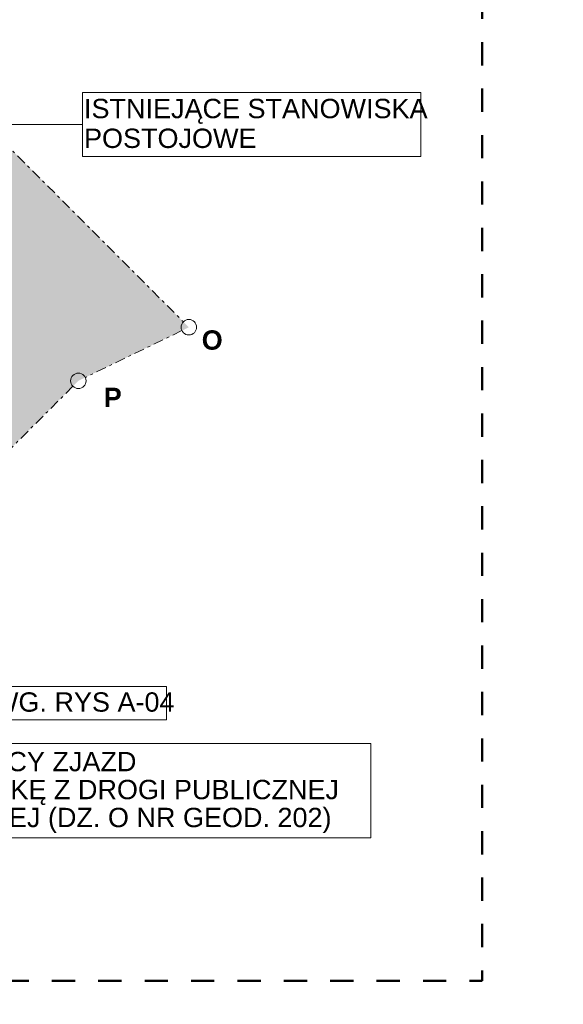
# Model space of a CAD drawing. Header units: millimetres. Extents: x 85983 to 6689246, y 628102 to 1220745.
# Tile 6 of 19: x 730829 to 758952, y 780131 to 831048. Entities that reach past the tile are written whole.
import ezdxf
from ezdxf.xclip import XClip

# ---------------------------------------------------------------- set-up
doc = ezdxf.new("R2010")
doc.units = ezdxf.units.MM
doc.header["$MEASUREMENT"] = 0
doc.header["$XCLIPFRAME"] = 0
doc.linetypes.add('Przerywana długa 2', pattern=[2400, 1200, -1200])
doc.linetypes.add('Przerywana podwójnie', pattern=[1093.611073, 529.166651, -211.666656, 141.111112, -211.666656])
doc.layers.add('2D - Rysunki i Obrazki', color=7, linetype='Continuous')
doc.layers.add('__ Granica opracowania', color=7, linetype='Continuous')
for name, color, linetype, lineweight in [('__ Granica opracowania_Nr_pióra__20', 1, 'Continuous', 13), ('__ Granica opracowania_Nr_pióra__26', 5, 'Continuous', 50), ('Opisy - Etykiety_Nr_pióra__1', 7, 'Continuous', 13), ('Opisy - Etykiety_Nr_pióra__20', 1, 'Continuous', 13), ('SKMBT_C28023102512110_2_0_Nr_pióra__1', 7, 'Continuous', 13)]:
    doc.layers.add(name, color=color, linetype=linetype, lineweight=lineweight)
doc.layers.add('__ Powierzchnia biologicznie czynna (las)_Nr_pióra__93', color=7, linetype='Continuous', lineweight=13, true_color=0xb5b54a)
doc.styles.add('STYL_AUTOMATYCZNY_1', font='arial.ttf')
doc.styles.add('STYL_AUTOMATYCZNY_2', font='arial.ttf')
doc.dimstyles.new('STYL_AUTOMATYCZNY__3', dxfattribs={"dimtxt": 0.18, "dimasz": 912, "dimexe": 0.18, "dimexo": 0.0625, "dimgap": 0, "dimtad": 0, "dimtih": 1, "dimtoh": 1, "dimdec": 4, "dimzin": 0, "dimdsep": 46, "dimcen": 0.09, "dimadec": 0, "dimazin": 0, "dimtfac": 1, "dimtdec": 4, "dimtmove": 0, "dimatfit": 3, "dimldrblk": 'ARROWHEAD_11', "dimfxl": 1, "dimtolj": 1, "dimtzin": 0, "dimarcsym": 0})
picture_1 = doc.add_image_def('image1.tif', size_in_pixel=(12377, 8750))

# ---------------------------------------------------------------- blocks, each defined once
blk = doc.blocks.new('Rysunek_1_2', base_point=(505117, 924424))
at = {"layer": 'SKMBT_C28023102512110_2_0_Nr_pióra__1', "color": 7, "lineweight": 13}
image = blk.add_image(picture_1, insert=(85983, 628102), size_in_units=(838268, 592643), dxfattribs=at)
image.set_boundary_path([(-0.5, -0.5), (12376.5, 8749.5)])
blk = doc.blocks.new('Linia_2_4', base_point=(724250, 830476))
at = {"layer": '__ Granica opracowania_Nr_pióra__20', "color": 1, "linetype": 'Przerywana podwójnie', "lineweight": 13}
blk.add_line((724532, 830193), (739299, 815427), dxfattribs=at)
at = {"layer": '__ Granica opracowania_Nr_pióra__20', "color": 1, "linetype": 'Continuous', "lineweight": 13}
for centre in [(724250, 830476), (739582, 815144)]:
    blk.add_circle(centre, 400, dxfattribs=at)
blk = doc.blocks.new('Linia_3_4', base_point=(739582, 815144))
at = {"layer": '__ Granica opracowania_Nr_pióra__20', "color": 1, "linetype": 'Przerywana podwójnie', "lineweight": 13}
blk.add_line((739222, 814969), (734226, 812549), dxfattribs=at)
at = {"layer": '__ Granica opracowania_Nr_pióra__20', "color": 1, "linetype": 'Continuous', "lineweight": 13}
for centre in [(739582, 815144), (733866, 812374)]:
    blk.add_circle(centre, 400, dxfattribs=at)
blk = doc.blocks.new('Linia_4_4', base_point=(733866, 812374))
at = {"layer": '__ Granica opracowania_Nr_pióra__20', "color": 1, "linetype": 'Przerywana podwójnie', "lineweight": 13}
blk.add_line((733583, 812091), (716932, 795440), dxfattribs=at)
at = {"layer": '__ Granica opracowania_Nr_pióra__20', "color": 1, "linetype": 'Continuous', "lineweight": 13}
for centre in [(733866, 812374), (716649, 795157)]:
    blk.add_circle(centre, 400, dxfattribs=at)
blk = doc.blocks.new('ARROWHEAD_11')
at = {"color": 0, "linetype": 'Continuous', "lineweight": 0}
blk.add_line((0, 0), (-1, 0), dxfattribs=at)
at = {"color": 0, "linetype": 'Continuous', "lineweight": 0, "const_width": 0.25, "flags": 128}
blk.add_lwpolyline([(-0.125, 0, 1), (0.125, 0, 1)], format="xyb", close=True, dxfattribs=at)

msp = doc.modelspace()

# ---------------------------------------------------------------- hatches: boundary and pattern name
at = {"layer": '__ Powierzchnia biologicznie czynna (las)_Nr_pióra__93', "linetype": 'Continuous', "lineweight": 0, "true_color": 0x5a5a25}
msp.add_hatch(color=59, dxfattribs=at).paths.add_polyline_path([(248124.203, 749057.088), (257038.48, 749303.325), (256679.938, 745964.291), (271820.615, 746636.469), (363669.04, 798799.998), (401784.659, 816869.624), (454017.172, 839738.995), (499755.914, 853573.553), (605632.631, 846232.767), (657300.469, 832398.21), (707111.986, 809095.826), (712564.902, 814548.742), (716100.436, 818084.275), (725717.088, 808467.623), (720413.787, 803164.322), (722535.108, 801043.002), (733866.166, 812374.06), (739581.61, 815143.898), (724249.514, 830475.994), (706096.272, 812322.752), (658823.867, 833839.652), (606449.744, 847984.488), (499216.595, 856012.639), (453723.744, 842441.242), (402253.969, 820244.177), (362738.042, 801727.052), (271566.348, 750035.753), (248124.203, 749338.611)])

# ---------------------------------------------------------------- linework, layer by layer
at = {"layer": '__ Granica opracowania_Nr_pióra__26', "color": 5, "linetype": 'Przerywana długa 2', "lineweight": 50, "flags": 128}
msp.add_lwpolyline([(687573.448, 839497.739), (754760.8, 839497.739), (754760.8, 781350.141), (687573.448, 781350.141)], close=True, dxfattribs=at)

# ---------------------------------------------------------------- block references
at = {"layer": '2D - Rysunki i Obrazki', "color": 151, "linetype": 'Continuous', "lineweight": 13, "true_color": 0x80c2ff}
ref = msp.add_blockref('Rysunek_1_2', (505117.46, 924423.537), dxfattribs=at)
XClip(ref).set_block_clipping_path([(85983.4166999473, 628101.9790052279), (924251.5038686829, 1220745.0959693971)])
at = {"layer": '__ Granica opracowania', "color": 1, "linetype": 'Przerywana podwójnie', "lineweight": 13}
for name, p in [('Linia_2_4', (724249.514, 830475.994)), ('Linia_3_4', (739581.61, 815143.898)), ('Linia_4_4', (733866.166, 812374.06))]:
    msp.add_blockref(name, p, dxfattribs=at)

# ---------------------------------------------------------------- texts
at = {"layer": 'Opisy - Etykiety_Nr_pióra__20', "color": 1, "linetype": 'Continuous', "lineweight": 13, "char_height": 1000, "attachment_point": 4, "style": 'STYL_AUTOMATYCZNY_2'}
for s, insert in [('\\A1;{\\pql;\\fArial|b1|i0|c238|p0;\\W1.000000;O}', (740244.827, 814476.807)), ('\\A1;{\\pql;\\fArial|b1|i0|c238|p0;\\W1.000000;P}', (735176.431, 811516.36))]:
    msp.add_mtext(s, dxfattribs=dict(at, insert=insert))

# ---------------------------------------------------------------- next in the draw order: wipeouts: each hides what was drawn before it
at = {"color": 7, "linetype": 'Continuous', "lineweight": 13, "ltscale": 5546072.416981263}
msp.add_wipeout([(734076.418, 823977.597), (751584.863, 823977.597), (751584.863, 827280.458), (734076.418, 827280.458)], dxfattribs=at).dxf.layer = 'Opisy - Etykiety_Nr_pióra__1'
at = {"color": 7, "linetype": 'Continuous', "lineweight": 13, "ltscale": 5398014.182407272}
msp.add_wipeout([(724087.794, 794842.193), (738424.183, 794842.193), (738424.183, 796573.623), (724087.794, 796573.623)], dxfattribs=at).dxf.layer = 'Opisy - Etykiety_Nr_pióra__1'
at = {"color": 7, "linetype": 'Continuous', "lineweight": 13, "ltscale": 5394442.504303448}
msp.add_wipeout([(723983.163, 788737.681), (748990.689, 788737.681), (748990.689, 793611.971), (723983.163, 793611.971)], dxfattribs=at).dxf.layer = 'Opisy - Etykiety_Nr_pióra__1'

# ---------------------------------------------------------------- next in the draw order: linework, layer by layer
at = {"layer": 'Opisy - Etykiety_Nr_pióra__1', "color": 7, "linetype": 'Continuous', "lineweight": 13, "flags": 128}
for points in [[(734076.418, 823977.597), (751584.863, 823977.597), (751584.863, 827280.458), (734076.418, 827280.458), (734076.418, 823977.597)], [(724087.794, 794842.193), (738424.183, 794842.193), (738424.183, 796573.623), (724087.794, 796573.623), (724087.794, 794842.193)], [(723983.163, 788737.681), (748990.689, 788737.681), (748990.689, 793611.971), (723983.163, 793611.971), (723983.163, 788737.681)]]:
    msp.add_lwpolyline(points, close=True, dxfattribs=at)

# ---------------------------------------------------------------- next in the draw order: texts
at = {"layer": 'Opisy - Etykiety_Nr_pióra__1', "color": 7, "linetype": 'Continuous', "lineweight": 13, "insert": (734156.418, 825677.802), "char_height": 1000, "attachment_point": 4, "line_spacing_factor": 0.923867, "style": 'STYL_AUTOMATYCZNY_1'}
msp.add_mtext('\\A1;{\\pql;\\fArial|b0|i0|c238|p0;\\W1.000000;ISTNIEJĄCE STANOWISKA\\P\\pql;\\fArial|b0|i0|c238|p0;\\W1.000000;POSTOJOWE}', dxfattribs=at)
at = {"layer": 'Opisy - Etykiety_Nr_pióra__1', "color": 7, "linetype": 'Continuous', "lineweight": 13, "insert": (724167.794, 795756.681), "char_height": 1000, "attachment_point": 4, "style": 'STYL_AUTOMATYCZNY_1'}
msp.add_mtext('\\A1;{\\pql;\\fArial|b0|i0|c238|p0;\\W1.000000;Ł\\fArial|b0|i0|c238|p0;\\W1.000000;AWKA WG. RYS A-04}', dxfattribs=at)
at = {"layer": 'Opisy - Etykiety_Nr_pióra__1', "color": 7, "linetype": 'Continuous', "lineweight": 13, "insert": (724063.163, 791087.663), "char_height": 1000, "width": 24847.5256, "attachment_point": 4, "line_spacing_factor": 0.867063, "style": 'STYL_AUTOMATYCZNY_1'}
msp.add_mtext('\\A1;{\\pql;\\fArial|b0|i0|c238|p0;\\W1.000000;ISTNIEJĄCY ZJAZD \\P\\pql;\\fArial|b0|i0|c238|p0;\\W1.000000;NA DZIAŁKĘ Z DROGI PUBLICZNEJ UL. \\fArial|b0|i0|c238|p0;\\W1.000000;LEŚNEJ (DZ. O NR GEOD. 202)}', dxfattribs=at)

# ---------------------------------------------------------------- next in the draw order: leaders
at = {"layer": 'Opisy - Etykiety_Nr_pióra__1', "color": 7, "linetype": 'Continuous', "lineweight": 13, "annotation_type": 0, "has_hookline": 1, "hookline_direction": 0}
for points, text_width in [([(721443.106, 812440.195), (721443.106, 825677.802), (734076.418, 825629.028)], 17635), ([(722457.232, 803611.637), (722555.496, 795756.681), (724087.794, 795707.908)], 14594), ([(719901.778, 798251.92), (719675.424, 791087.663), (724063.163, 791087.663)], 23056)]:
    msp.add_leader(points, dimstyle='STYL_AUTOMATYCZNY__3', dxfattribs=dict(at, text_width=text_width))

doc.saveas('drawing.dxf')
